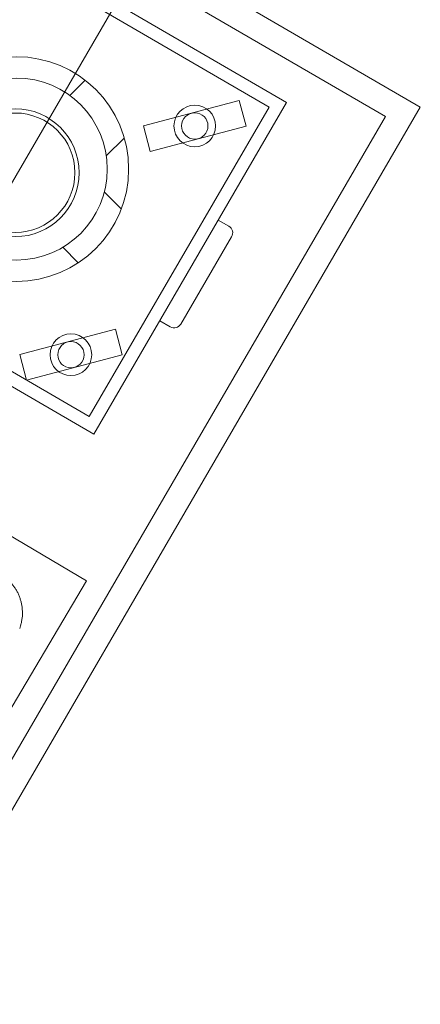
# Model space of a CAD drawing. Header units: millimetres. Extents: x 99250 to 122845, y -19292 to 18303.
# Tile 53 of 99: x 115087 to 115558, y 13257 to 14415. Entities that reach past the tile are written whole.
import ezdxf

# ---------------------------------------------------------------- set-up
doc = ezdxf.new("R2010")
doc.units = ezdxf.units.MM
doc.header["$MEASUREMENT"] = 0
doc.layers.add('IRISH HOUSE_HYD AIRPORT_DRAINAGE LAYOUT 1$0$GREY SCALE', color=8, linetype='Continuous')
doc.layers.add('IRISH HOUSE_HYD AIRPORT_DRAINAGE LAYOUT 1$0$GREYSCALE', color=8, linetype='Continuous', lineweight=0)
doc.layers.add('M-MEP-ELPR-EQUIP', color=6, linetype='Continuous', lineweight=20)

# ---------------------------------------------------------------- blocks, each defined once
blk = doc.blocks.new('IRISH HOUSE_HYD AIRPORT_DRAINAGE LAYOUT 1$0$FLOOR PLAN')
at = {"layer": 'IRISH HOUSE_HYD AIRPORT_DRAINAGE LAYOUT 1$0$GREYSCALE', "color": 8, "lineweight": 0}
for p, q in [((14916.9, 14684.7), (15558, 14311.8)), ((14927.8, 14643.6), (15516.9, 14301)), ((15010.8, 14544.2, -57105.4), (15400.7, 14317.4, -57105.4)), ((15016.2, 14523.6, -57105.4), (15380.2, 14312, -57105.4)), ((15237.5, 14498.2), (14648, 13484.6)), ((15400.7, 14317.4, -57105.4), (15174, 13927.4, -57105.4)), ((15345.1, 14319.8, -57105.4), (15232.5, 14290, -57105.4)), ((15345.1, 14319.8, -57105.4), (15353, 14289.8, -57105.4)), ((15558, 14311.8), (14953.5, 13272.2)), ((15380.2, 14312, -57105.4), (15168.5, 13948, -57105.4)), ((15516.9, 14301), (14942.6, 13313.3)), ((15232.5, 14290, -57105.4), (15240.4, 14260, -57105.4)), ((15353, 14289.8, -57105.4), (15240.4, 14260, -57105.4)), ((15332.8, 14172, -57105.4), (15320.4, 14179.2, -57105.4)), ((15174, 13927.4, -57105.4), (14784, 14154.2, -57105.4)), ((15168.5, 13948, -57105.4), (14804.6, 14159.6, -57105.4)), ((15276.4, 14056.9, -57105.4), (15336.1, 14159.5, -57105.4)), ((15165.2, 13754.9, -57105.4), (14621.7, 14076.4, -57105.4)), ((15251.5, 14060.8, -57105.4), (15263.9, 14053.6, -57105.4)), ((15199.4, 14050.7, -57105.4), (15086.8, 14020.9, -57105.4)), ((15199.4, 14050.7, -57105.4), (15207.3, 14020.7, -57105.4)), ((15086.8, 14020.9, -57105.4), (15094.7, 13990.9, -57105.4)), ((15207.3, 14020.7, -57105.4), (15094.7, 13990.9, -57105.4)), ((15165.2, 13754.9, -57105.4), (14935.5, 13366.6, -57105.4))]:
    blk.add_line(p, q, dxfattribs=at)
at = {"layer": 'IRISH HOUSE_HYD AIRPORT_DRAINAGE LAYOUT 1$0$GREYSCALE', "color": 8, "lineweight": 0, "ltscale": 2}
for p, q in [((15145.7, 14325.7), (15163.6, 14343.6)), ((15188.6, 14254.6), (15209.7, 14275.7)), ((15206.2, 14192.4), (15186.3, 14212.3)), ((15155.6, 14129), (15137.4, 14147.2))]:
    blk.add_line(p, q, dxfattribs=at)
at = {"layer": 'IRISH HOUSE_HYD AIRPORT_DRAINAGE LAYOUT 1$0$GREYSCALE', "color": 8, "lineweight": 0}
for centre, radius in [((15082.8, 14239.2), 132.1), ((15082.8, 14239.2), 107), ((15292.7, 14289.9, -57105.4), 24.5), ((15081.5, 14234.9, -57105.4), 75.2), ((15081.5, 14234.9, -57105.4), 70.2), ((15292.7, 14289.9, -57105.4), 15.5), ((15147, 14020.8, -57105.4), 24.5), ((15147, 14020.8, -57105.4), 15.5)]:
    blk.add_circle(centre, radius, dxfattribs=at)
for centre, radius, start, end in [((21130.7, 10361.1), 7602.5, 141.77328, 166.24476), ((15328.2, 14164.1, -57105.4), 9.13, 329.8211, 59.8211), ((15268.5, 14061.5, -57105.4), 9.13, 239.8211, 329.8211)]:
    blk.add_arc(centre, radius, start, end, dxfattribs=at)
at = {"layer": 'IRISH HOUSE_HYD AIRPORT_DRAINAGE LAYOUT 1$0$GREYSCALE', "color": 8, "lineweight": 0, "ltscale": 0.25}
blk.add_arc((21207.4, 10240.1), 7731.9, 141.9568, 165.48374, dxfattribs=at)
at = {"layer": 'IRISH HOUSE_HYD AIRPORT_DRAINAGE LAYOUT 1$0$GREYSCALE', "color": 8, "lineweight": 0}
blk.add_open_spline([(15070, 13758.6, -57105.4), (15070.8, 13758, -57105.4), (15072.6, 13756.5, -57105.4), (15075.2, 13754, -57105.4), (15077.8, 13751.1, -57105.4), (15080.2, 13748, -57105.4), (15082.4, 13744.6, -57105.4), (15084.4, 13741, -57105.4), (15086.1, 13737.2, -57105.4), (15087.5, 13733.2, -57105.4), (15088.6, 13729.3, -57105.4), (15089.4, 13725.3, -57105.4), (15089.8, 13721.3, -57105.4), (15090, 13717.3, -57105.4), (15089.9, 13713.4, -57105.4), (15089.4, 13709.5, -57105.4), (15088.7, 13705.7, -57105.4), (15087.8, 13702.2, -57105.4), (15087.1, 13699.9, -57105.4), (15086.7, 13698.9, -57105.4)], degree=3, knots=[0, 0, 0, 0, 0.047522, 0.105774, 0.164129, 0.222565, 0.281067, 0.345588, 0.409388, 0.472348, 0.534521, 0.59595, 0.656664, 0.716682, 0.776014, 0.834663, 0.892623, 0.94988, 1, 1, 1, 1], dxfattribs=at)
blk = doc.blocks.new('IRISH HOUSE_HYD AIRPORT_DRAINAGE LAYOUT 1')
at = {"layer": 'IRISH HOUSE_HYD AIRPORT_DRAINAGE LAYOUT 1$0$GREY SCALE'}
blk.add_blockref('IRISH HOUSE_HYD AIRPORT_DRAINAGE LAYOUT 1$0$FLOOR PLAN', (0, 0), dxfattribs=at)

msp = doc.modelspace()

# ---------------------------------------------------------------- block references
at = {"layer": 'M-MEP-ELPR-EQUIP'}
msp.add_blockref('IRISH HOUSE_HYD AIRPORT_DRAINAGE LAYOUT 1', (100000, 0), dxfattribs=at)

doc.saveas('drawing.dxf')
